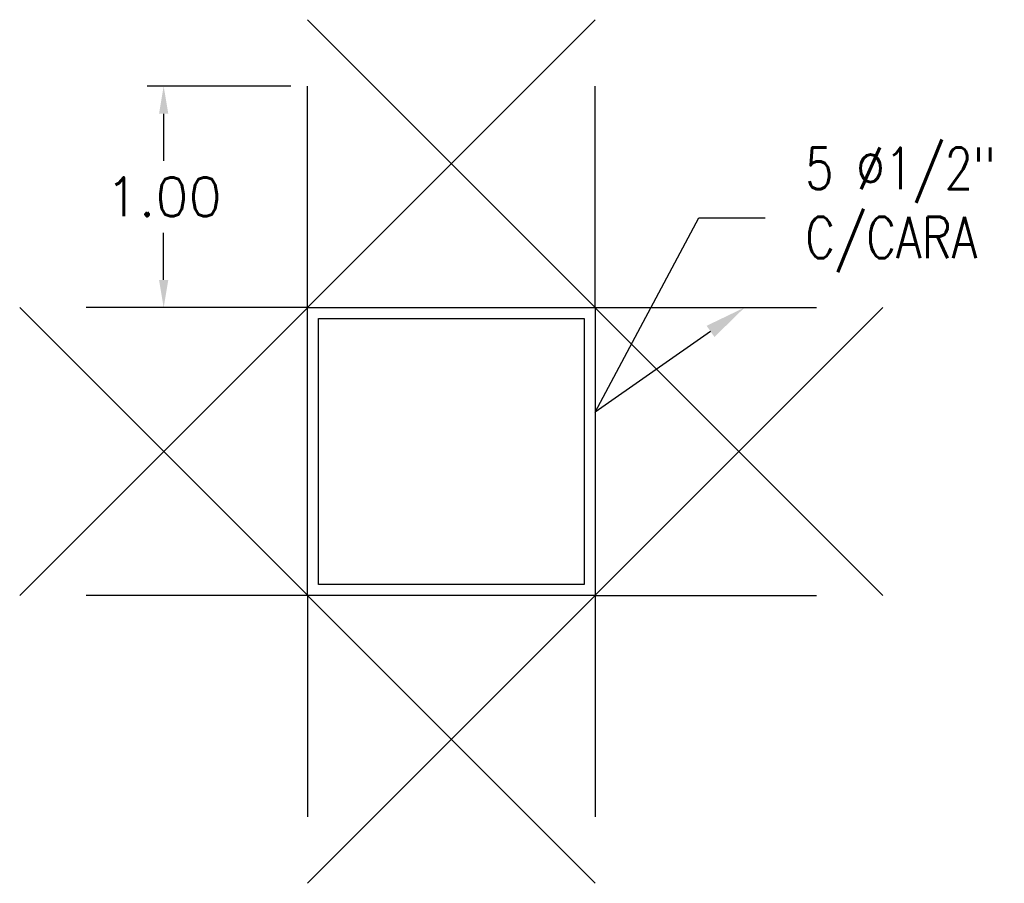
# Model space of a CAD drawing. Header units: metres. Extents: x 724738 to 725866, y 9150075 to 9151285.
# Tile 12 of 16: x 725852.07 to 725856.52, y 9150092.56 to 9150096.46. Entities that reach past the tile are written whole.
import ezdxf
from ezdxf import colors
from ezdxf.entities.mleader import LeaderData, LeaderLine
from ezdxf.math import Vec2, Vec3

# ---------------------------------------------------------------- set-up
doc = ezdxf.new("R2010")
doc.units = ezdxf.units.M
doc.layers.add('Layer10 (.30)', color=90, linetype='Continuous')
doc.layers.add('Layer2 (.10)', color=1, linetype='Continuous')
doc.styles.add('AIR-Simplex.(0.80)', font='simplex.shx', dxfattribs={"width": 0.8})
doc.styles.add('SIMPLEX', font='simplex.shx')
doc.dimstyles.new('ATA -20', dxfattribs={"dimscale": 0.02, "dimtxt": 2.5, "dimasz": 2.5, "dimexe": 1.5, "dimexo": 1.5, "dimgap": 1.5, "dimtad": 0, "dimtih": 1, "dimtoh": 1, "dimzin": 1, "dimdsep": 46, "dimtxsty": 'SIMPLEX', "dimcen": 1.5, "dimdle": 1.5, "dimclrd": 1, "dimclre": 1, "dimclrt": 7, "dimadec": 0, "dimazin": 0, "dimtfac": 1, "dimtofl": 0, "dimtmove": 2, "dimatfit": 3, "dimfxl": 1.5, "dimtolj": 1, "dimtzin": 1, "dimarcsym": 0})

# ---------------------------------------------------------------- blocks, each defined once
blk = doc.blocks.new('*D312')
at = {"color": 1, "lineweight": -2, "transparency": 16777216}
for p, q in [((725853.2977, 9150096.1618), (725852.6481, 9150096.1618)), ((725852.7231, 9150096.0368), (725852.7231, 9150095.8243)), ((725852.7231, 9150095.2868), (725852.7231, 9150095.4993)), ((725853.2977, 9150095.1618), (725852.6481, 9150095.1618))]:
    blk.add_line(p, q, dxfattribs=at)
at = {"color": 1, "transparency": 16777216}
for points in [[(725852.7023, 9150096.0368), (725852.744, 9150096.0368), (725852.7231, 9150096.1618)], [(725852.7023, 9150095.2868), (725852.744, 9150095.2868), (725852.7231, 9150095.1618)]]:
    blk.add_solid(points, dxfattribs=at)
at = {"layer": 'Defpoints', "color": 0, "transparency": 16777216}
for p in [(725852.7231, 9150096.1618), (725853.3727, 9150096.1618), (725853.3727, 9150095.1618)]:
    blk.add_point(p, dxfattribs=at)
at = {"color": 7, "transparency": 16777216, "insert": (725852.7231, 9150095.6618), "char_height": 0.175, "attachment_point": 5, "style": 'SIMPLEX'}
blk.add_mtext('\\A1;1.00', dxfattribs=at)

msp = doc.modelspace()

# ---------------------------------------------------------------- linework, layer by layer
at = {"layer": 'Layer10 (.30)', "flags": 128}
for points in [[(725854.6727, 9150096.4618), (725852.0727, 9150093.8618)], [(725853.3727, 9150096.4618), (725855.9727, 9150093.8618)], [(725853.3727, 9150095.1618), (725853.3727, 9150096.1618)], [(725854.6727, 9150095.1618), (725854.6727, 9150096.1618)], [(725854.6727, 9150092.5618), (725852.0727, 9150095.1618)], [(725853.3727, 9150095.1618), (725852.3727, 9150095.1618)], [(725853.3727, 9150092.5618), (725855.9727, 9150095.1618)], [(725854.6727, 9150095.1618), (725855.6727, 9150095.1618)], [(725853.3727, 9150093.8618), (725852.3727, 9150093.8618)], [(725853.3727, 9150093.8618), (725853.3727, 9150092.8618)], [(725854.6727, 9150093.8618), (725854.6727, 9150092.8618)], [(725854.6727, 9150093.8618), (725855.6727, 9150093.8618)]]:
    msp.add_lwpolyline(points, dxfattribs=at)
msp.add_lwpolyline([(725853.3727, 9150095.1618), (725854.6727, 9150095.1618), (725854.6727, 9150093.8618), (725853.3727, 9150093.8618)], close=True, dxfattribs=at)
at = {"layer": 'Layer2 (.10)', "flags": 128}
msp.add_lwpolyline([(725853.4227, 9150095.1118), (725854.6227, 9150095.1118), (725854.6227, 9150093.9118), (725853.4227, 9150093.9118), (725853.4227, 9150095.1118)], dxfattribs=at)

# ---------------------------------------------------------------- dimensions: what is measured, and where the dimension line sits
at = {"color": 1}
dim = msp.add_aligned_dim(p1=(725853.3727, 9150095.1618), p2=(725853.3727, 9150096.1618), distance=0.6496, dimstyle='ATA -20', override={"dimscale": 0.05, "dimtxt": 3.5}, dxfattribs=at)
dim.commit()
dim.dimension.update_dxf_attribs({"geometry": '*D312', "text_midpoint": (725852.7231, 9150095.6618)})

# ---------------------------------------------------------------- leaders
ml = msp.add_multileader_mtext('Standard')
ml.set_content('{\\Fromans|c0;\\C0;5 Ø1/2"\\PC/CARA}', color=256, style='AIR-Simplex.(0.80)')
ml.set_leader_properties(color=1, linetype='ByLayer', lineweight=-1)
ml.build(insert=Vec2(0, 0))
ml.multileader.update_dxf_attribs({"text_left_attachment_type": 2, "text_right_attachment_type": 2, "dogleg_length": 0.3, "arrow_head_size": 0.1875})
ctx = ml.context
ctx.base_point, ctx.char_height, ctx.arrow_head_size, ctx.landing_gap_size, ctx.plane_origin = Vec3(725855.4409, 9150095.5676), 0.1875, 0.1875, 0.18, Vec3(725854.4256, 9150094.9321)
ctx.left_attachment, ctx.right_attachment = 2, 2
notes = []
notes.append((ctx, [(0, (1, 1, 0), (725855.1409, 9150095.5676), (1, 0), 0.3, [(1, [(725855.3474, 9150095.1618), (725854.6727, 9150094.6895)], 0, [])])]))
ctx.mtext.insert, ctx.mtext.flow_direction = Vec3(725855.6209, 9150095.8846), 5
for ctx, leaders in notes:
    for number, flags, end, landing, length, lines in leaders:
        leader = LeaderData()
        leader.index, (leader.has_last_leader_line, leader.has_dogleg_vector, leader.attachment_direction) = number, flags
        leader.last_leader_point, leader.dogleg_vector, leader.dogleg_length = Vec3(end), Vec3(landing), length
        for number, points, colour, breaks in lines:
            line = LeaderLine()
            line.index, line.vertices, line.color, line.breaks = number, Vec3.list(points), colors.encode_raw_color(colour), breaks
            leader.lines.append(line)
        ctx.leaders.append(leader)

doc.saveas('drawing.dxf')
